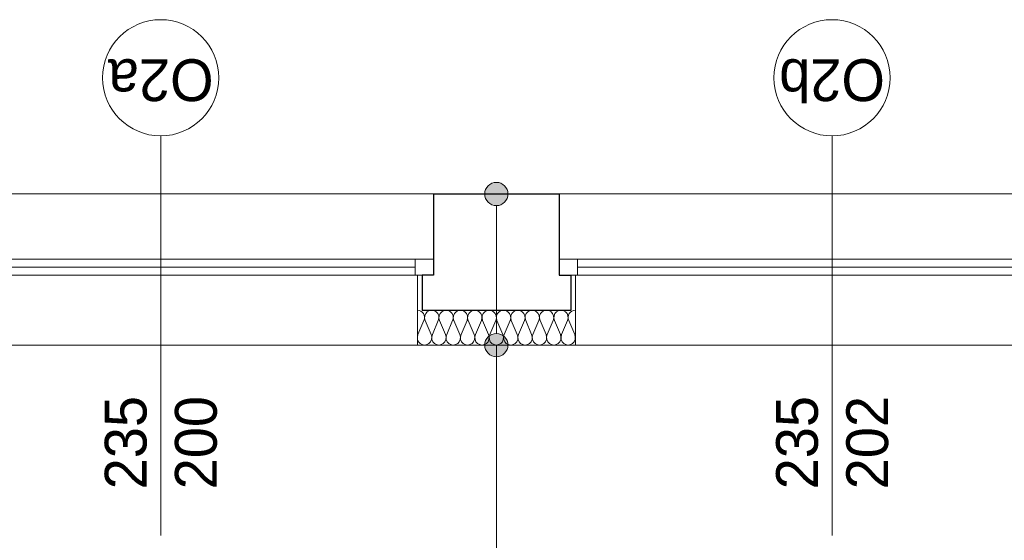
# Model space of a CAD drawing. Extents: x -21260 to 35740, y -2672 to 187028.
# Tile 42 of 120: x -5738 to -1499, y 50476 to 52716. Entities that reach past the tile are written whole.
import ezdxf

# ---------------------------------------------------------------- set-up
doc = ezdxf.new("R2010")
doc.units = 0
doc.header["$MEASUREMENT"] = 0
doc.layers.add('arch izolacje_Nr_Pióra__3', color=7, linetype='Continuous', lineweight=13, true_color=0xff6600)
doc.layers.add('Arch ocieplenie_Nr_Pióra__22', color=7, linetype='Continuous', lineweight=9, true_color=0x7f7f7f)
doc.layers.add('Arch ocieplenie', color=7, linetype='Continuous')
doc.layers.add('Arch opisy', color=7, linetype='Continuous')
for name, color, linetype, lineweight in [('Arch opisy okien_Nr_Pióra__21', 7, 'Continuous', 13), ('Arch opisy_Nr_Pióra__21', 7, 'Continuous', 13), ('INWENT OPISY_Nr_Pióra__21', 7, 'Continuous', 13), ('INWENT. OKNA_Nr_Pióra__5', 7, 'Continuous', 13), ('INWENT.ŚCIANY_Nr_Pióra__1', 7, 'Continuous', 25), ('INWENT.ŚCIANY_Nr_Pióra__21', 7, 'Continuous', 13)]:
    doc.layers.add(name, color=color, linetype=linetype, lineweight=lineweight)
doc.styles.add('GENERATED_STYLE_6', font='txt')
doc.styles.add('GENERATED_STYLE_7', font='txt')

# ---------------------------------------------------------------- blocks, each defined once
blk = doc.blocks.new('Izolacja cieplna 14_34', base_point=(-3345.9, 51465.9))
at = {"layer": 'Arch ocieplenie_Nr_Pióra__22', "linetype": 'Continuous'}
for p, q in [((-3997.6, 51421.2), (-4023.3, 51360.6)), ((-3966.7, 51360.6), (-3992.4, 51421.2)), ((-3935.8, 51421.2), (-3961.5, 51360.6)), ((-3904.9, 51360.6), (-3930.6, 51421.2)), ((-3874, 51421.2), (-3899.7, 51360.6)), ((-3843.1, 51360.6), (-3868.8, 51421.2)), ((-3812.2, 51421.2), (-3837.9, 51360.6)), ((-3781.3, 51360.6), (-3807, 51421.2)), ((-3750.3, 51421.2), (-3776.1, 51360.6)), ((-3719.4, 51360.6), (-3745.2, 51421.2)), ((-3688.5, 51421.2), (-3714.2, 51360.6)), ((-3657.6, 51360.6), (-3683.3, 51421.2)), ((-3626.7, 51421.2), (-3652.4, 51360.6)), ((-3595.8, 51360.6), (-3621.5, 51421.2)), ((-3564.9, 51421.2), (-3590.6, 51360.6)), ((-3534, 51360.6), (-3559.7, 51421.2)), ((-3503.1, 51421.2), (-3528.8, 51360.6)), ((-3472.2, 51360.6), (-3497.9, 51421.2)), ((-3441.3, 51421.2), (-3467, 51360.6)), ((-3410.3, 51360.6), (-3436.1, 51421.2)), ((-3379.4, 51421.2), (-3405.2, 51360.6)), ((-3348.5, 51360.6), (-3374.2, 51421.2))]:
    blk.add_line(p, q, dxfattribs=at)
for centre, start_param, end_param in [((-4025.9, 51434), 1.158004, 3.141593), ((-3964.1, 51434), 1.158004, 5.125183), ((-3902.3, 51434), 1.158004, 5.125183), ((-3840.5, 51434), 1.158004, 5.125183), ((-3778.7, 51434), 1.158004, 5.125183), ((-3716.8, 51434), 1.158004, 5.125183), ((-3655, 51434), 1.158004, 5.125183), ((-3593.2, 51434), 1.158004, 5.125183), ((-3531.4, 51434), 1.158004, 5.125183), ((-3469.6, 51434), 1.158004, 5.125183), ((-3407.7, 51434), 1.158004, 5.125183), ((-3345.9, 51434), 3.141593, 5.125182), ((-3995, 51347.8), 4.299595, 8.266775), ((-3933.2, 51347.8), 4.299595, 8.266775), ((-3871.4, 51347.8), 4.299595, 8.266775), ((-3809.6, 51347.8), 4.299595, 8.266775), ((-3747.7, 51347.8), 4.299595, 8.266775), ((-3685.9, 51347.8), 4.299595, 8.266775), ((-3624.1, 51347.8), 4.299595, 8.266775), ((-3562.3, 51347.8), 4.299595, 8.266775), ((-3500.5, 51347.8), 4.299595, 8.266775), ((-3438.7, 51347.8), 4.299595, 8.266775), ((-3376.8, 51347.8), 4.299595, 8.266775)]:
    blk.add_ellipse(centre, major_axis=(0, -31.9), ratio=0.968885, start_param=start_param, end_param=end_param, dxfattribs=at)
blk = doc.blocks.new('Linia_5', base_point=(-3685.9, 51315.9))
at = {"layer": 'Arch opisy_Nr_Pióra__21', "linetype": 'Continuous'}
blk.add_line((-3685.9, 51315.9), (-3685.9, 50136.8), dxfattribs=at)
blk.add_circle((-3685.9, 49836.8), 300, dxfattribs=at)
blk = doc.blocks.new('Linia_6', base_point=(-3685.9, 51965.9))
at = {"layer": 'Arch opisy_Nr_Pióra__21', "linetype": 'Continuous'}
for points in [[(-3635.9, 51965.9), (-3639.7, 51985), (-3650.6, 52001.2), (-3666.8, 52012), (-3685.9, 52015.9), (-3705.1, 52012), (-3721.3, 52001.2), (-3732.1, 51985), (-3735.9, 51965.9), (-3732.1, 51946.7), (-3721.3, 51930.5), (-3705.1, 51919.7), (-3685.9, 51915.9), (-3666.8, 51919.7), (-3650.6, 51930.5), (-3639.7, 51946.7)], [(-3635.9, 51315.9), (-3639.7, 51335), (-3650.6, 51351.2), (-3666.8, 51362), (-3685.9, 51365.9), (-3705.1, 51362), (-3721.3, 51351.2), (-3732.1, 51335), (-3735.9, 51315.9), (-3732.1, 51296.7), (-3721.3, 51280.5), (-3705.1, 51269.7), (-3685.9, 51265.9), (-3666.8, 51269.7), (-3650.6, 51280.5), (-3639.7, 51296.7)]]:
    blk.add_hatch(color=256, dxfattribs=at).paths.add_polyline_path(points, flags=0)
blk.add_line((-3685.9, 51915.9), (-3685.9, 51365.9), dxfattribs=at)
for centre in [(-3685.9, 51965.9), (-3685.9, 51315.9)]:
    blk.add_circle(centre, 50, dxfattribs=at)

msp = doc.modelspace()

# ---------------------------------------------------------------- linework, layer by layer
at = {"layer": 'arch izolacje_Nr_Pióra__3', "linetype": 'Continuous'}
for p, q in [((-4025.9, 51315.9), (-4025.9, 51615.9)), ((-3345.9, 51615.9), (-3345.9, 51315.9)), ((1929.1, 51315.9), (-10420.9, 51315.9)), ((-3345.9, 51315.9), (-4025.9, 51315.9))]:
    msp.add_line(p, q, dxfattribs=at)
at = {"layer": 'Arch opisy okien_Nr_Pióra__21', "linetype": 'Continuous'}
for centre in [(-5130.9, 52465.9), (-2240.9, 52465.9)]:
    msp.add_circle(centre, 250, dxfattribs=at)
at = {"layer": 'INWENT OPISY_Nr_Pióra__21', "linetype": 'Continuous'}
for p, q in [((-5130.9, 52215.9), (-5130.9, 50495.9)), ((-2240.9, 52215.9), (-2240.9, 50495.9))]:
    msp.add_line(p, q, dxfattribs=at)
at = {"layer": 'INWENT. OKNA_Nr_Pióra__5', "linetype": 'Continuous'}
for p, q in [((-3955.9, 51685.9), (-6305.9, 51685.9)), ((-4035.9, 51615.9), (-4035.9, 51685.9)), ((-3955.9, 51615.9), (-3955.9, 51685.9)), ((-1065.9, 51685.9), (-3415.9, 51685.9)), ((-3415.9, 51615.9), (-3415.9, 51685.9)), ((-3335.9, 51615.9), (-3335.9, 51685.9)), ((-6225.9, 51650.9), (-4035.9, 51650.9)), ((-3335.9, 51650.9), (-1145.9, 51650.9)), ((-6305.9, 51615.9), (-3955.9, 51615.9)), ((-3415.9, 51615.9), (-1065.9, 51615.9))]:
    msp.add_line(p, q, dxfattribs=at)
at = {"layer": 'INWENT.ŚCIANY_Nr_Pióra__1', "linetype": 'Continuous'}
for p, q in [((-3955.9, 51965.9), (-3415.9, 51965.9)), ((-3955.9, 51965.9), (-3955.9, 51615.9)), ((-3415.9, 51965.9), (-3415.9, 51615.9)), ((-3955.9, 51615.9), (-4005.9, 51615.9)), ((-4005.9, 51615.9), (-4005.9, 51465.9)), ((-3415.9, 51615.9), (-3365.9, 51615.9)), ((-3365.9, 51615.9), (-3365.9, 51465.9)), ((-4005.9, 51465.9), (-3365.9, 51465.9))]:
    msp.add_line(p, q, dxfattribs=at)
at = {"layer": 'INWENT.ŚCIANY_Nr_Pióra__21', "linetype": 'Continuous'}
for p, q in [((-6305.9, 51965.9), (-3955.9, 51965.9)), ((-3415.9, 51965.9), (-1065.9, 51965.9))]:
    msp.add_line(p, q, dxfattribs=at)

# ---------------------------------------------------------------- block references
at = {"layer": 'Arch ocieplenie', "color": 104, "linetype": 'Continuous', "lineweight": 9, "true_color": 0x029e21}
msp.add_blockref('Izolacja cieplna 14_34', (-3345.9, 51465.9), dxfattribs=at)
at = {"layer": 'Arch opisy', "linetype": 'Continuous'}
for name, p in [('Linia_6', (-3685.9, 51965.9)), ('Linia_5', (-3685.9, 51315.9))]:
    msp.add_blockref(name, p, dxfattribs=at)

# ---------------------------------------------------------------- texts
at = {"layer": 'Arch opisy okien_Nr_Pióra__21', "linetype": 'Continuous', "char_height": 180, "attachment_point": 2, "rotation": 180, "style": 'GENERATED_STYLE_6'}
for s, insert in [('{O2a}', (-5130.9, 52365.6)), ('{O2b}', (-2240.9, 52365.6))]:
    msp.add_mtext(s, dxfattribs=dict(at, insert=insert))
at = {"layer": 'INWENT OPISY_Nr_Pióra__21', "linetype": 'Continuous', "char_height": 180, "width": 1346.334, "attachment_point": 2, "rotation": 90, "line_spacing_factor": 1.007146, "style": 'GENERATED_STYLE_7'}
for s, insert in [('{235\\P200}', (-5371.7, 50895.9)), ('{235\\P202}', (-2481.7, 50895.9))]:
    msp.add_mtext(s, dxfattribs=dict(at, insert=insert))

doc.saveas('drawing.dxf')
